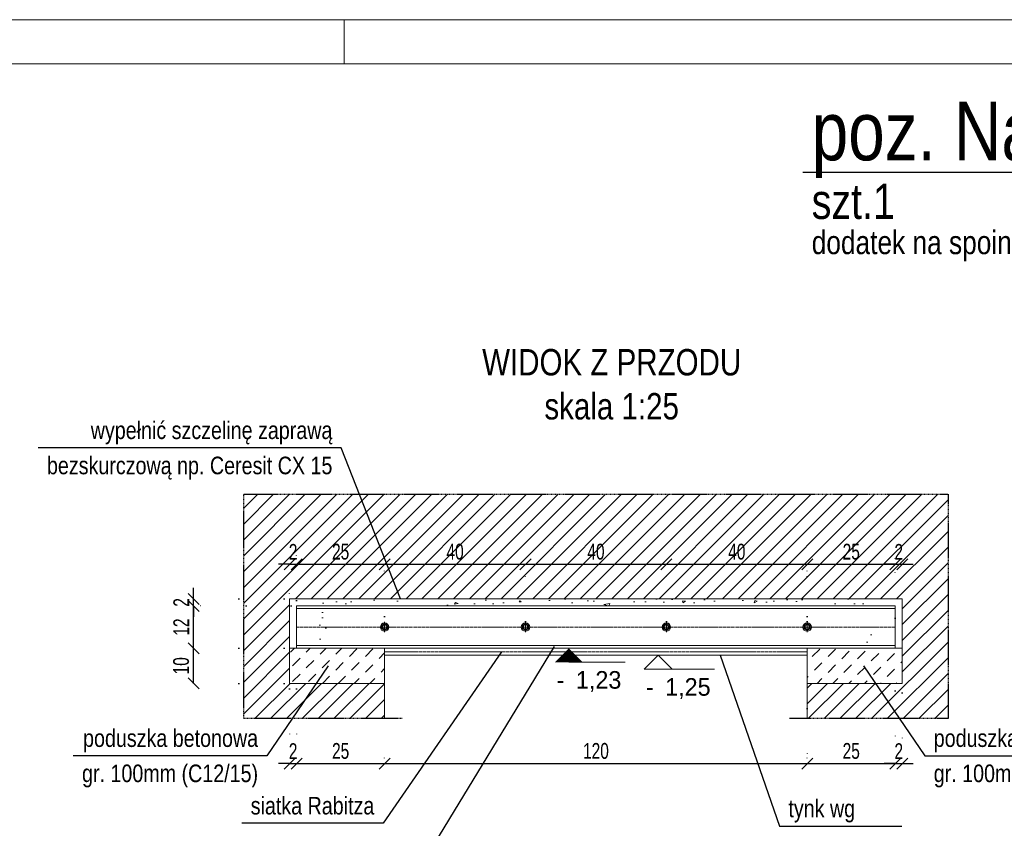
# Model space of a CAD drawing. Header units: millimetres. Extents: x 11149 to 111407, y -107619 to -23630.
# Tile 178 of 245: x 23697 to 23977, y -29590 to -29360. Entities that reach past the tile are written whole.
import ezdxf
from ezdxf.enums import TextEntityAlignment as Align

# ---------------------------------------------------------------- set-up
doc = ezdxf.new("R2010")
doc.units = ezdxf.units.MM
doc.header["$LTSCALE"] = 2
for name, pattern in [('CENTER2', [28.575, 19.05, -3.175, 3.175, -3.175]), ('DOT', [6.35, 0, -6.35]), ('HIDDEN', [9.525, 6.35, -3.175])]:
    doc.linetypes.add(name, pattern=pattern)
doc.layers.get('0').update_dxf_attribs({"plot": 0})
doc.layers.get('Defpoints').update_dxf_attribs({"color": 1})
doc.layers.add('420-K Ściany', color=7, linetype='Continuous')
doc.layers.add('e-cad_ukryte', color=30, linetype='HIDDEN')
for name, color, linetype, lineweight in [('e-cad_252', 252, 'HIDDEN', 9), ('e-cad_cienkie', 1, 'Continuous', 9), ('e-cad_obok', 3, 'Continuous', 9), ('e-cad_opisy', 7, 'Continuous', 9), ('e-cad_osie', 22, 'CENTER2', 9), ('e-cad_stal_kontur', 222, 'Continuous', 20), ('e-cad_wymiary', 4, 'Continuous', 9)]:
    doc.layers.add(name, color=color, linetype=linetype, lineweight=lineweight)
doc.styles.add('e-cad_1', font='arial.ttf', dxfattribs={"width": 0.7})
doc.styles.add('e-cad_2', font='arial.ttf', dxfattribs={"width": 0.8})
doc.dimstyles.new('e-cad_1_25_[cm]', dxfattribs={"dimscale": 2.5, "dimtxt": 1.8, "dimasz": 1.25, "dimexe": 1.25, "dimexo": 0.625, "dimgap": 0.5, "dimtad": 1, "dimdec": 0, "dimrnd": 1, "dimzin": 1, "dimtxsty": 'e-cad_1', "dimblk": 'OBLIQUE', "dimcen": 2.5, "dimclrd": 256, "dimclre": 252, "dimclrt": 7, "dimadec": 0, "dimazin": 0, "dimtfac": 1, "dimtix": 1, "dimtmove": 2, "dimatfit": 3, "dimldrblk": 'NONE', "dimfxl": 60, "dimfxlon": 1, "dimarcsym": 0})

# ---------------------------------------------------------------- blocks, each defined once
blk = doc.blocks.new('A3_poziom')
at = {"ltscale": 0.8}
blk.add_line((135, 292), (135, 297), dxfattribs=at)
for points in [[(0, 0), (420, 0), (420, 297), (0, 297)], [(30, 5), (415, 5), (415, 292), (30, 292)]]:
    blk.add_lwpolyline(points, close=True)
blk = doc.blocks.new('_OBLIQUE')
at = {"color": 0, "linetype": 'ByBlock', "lineweight": -2}
blk.add_line((-0.5, -0.5), (0.5, 0.5), dxfattribs=at)
blk = doc.blocks.new('*D2328')
at = {"layer": 'Defpoints', "color": 0, "ltscale": 0.5}
for p in [(23775.9, -29514.69), (23773.9, -29524.53), (23775.9, -29526.53)]:
    blk.add_point(p, dxfattribs=at)
at = {"layer": 'e-cad_wymiary', "color": 252, "linetype": 'DOT', "lineweight": -2}
for p, q in [((23773.9, -29522.97), (23773.9, -29511.56)), ((23775.9, -29524.97), (23775.9, -29511.56))]:
    blk.add_line(p, q, dxfattribs=at)
at = {"layer": 'e-cad_wymiary', "lineweight": -2}
for p, q in [((23773.9, -29514.69), (23770.77, -29514.69)), ((23773.9, -29514.69), (23775.9, -29514.69)), ((23775.9, -29514.69), (23779.02, -29514.69))]:
    blk.add_line(p, q, dxfattribs=at)
at = {"layer": 'e-cad_wymiary', "lineweight": -2, "ltscale": 0.5, "xscale": 3.125, "yscale": 3.125, "zscale": 3.125}
blk.add_blockref('_OBLIQUE', (23773.9, -29514.69), dxfattribs=at)
at = {"layer": 'e-cad_wymiary', "lineweight": -2, "ltscale": 0.5, "xscale": 3.125, "yscale": 3.125, "zscale": 3.125, "rotation": 180}
blk.add_blockref('_OBLIQUE', (23775.9, -29514.69), dxfattribs=at)
at = {"layer": 'e-cad_wymiary', "color": 7, "ltscale": 0.5, "insert": (23774.9, -29511.18), "char_height": 4.5, "attachment_point": 5, "style": 'e-cad_1'}
blk.add_mtext('2', dxfattribs=at)
blk = doc.blocks.new('_None')
blk = doc.blocks.new('*D2330')
at = {"layer": 'Defpoints', "color": 0, "ltscale": 0.5}
for p in [(23746.65, -29538.53), (23773.9, -29538.53), (23773.9, -29548.53)]:
    blk.add_point(p, dxfattribs=at)
at = {"layer": 'e-cad_wymiary', "color": 252, "linetype": 'DOT', "lineweight": -2}
for p, q in [((23772.33, -29538.53), (23743.53, -29538.53)), ((23772.33, -29548.53), (23743.53, -29548.53))]:
    blk.add_line(p, q, dxfattribs=at)
at = {"layer": 'e-cad_wymiary', "lineweight": -2}
blk.add_line((23746.65, -29548.53), (23746.65, -29538.53), dxfattribs=at)
at = {"layer": 'e-cad_wymiary', "lineweight": -2, "ltscale": 0.5, "xscale": 3.125, "yscale": 3.125, "zscale": 3.125}
for p, rotation in [((23746.65, -29538.53), 90), ((23746.65, -29548.53), 270)]:
    blk.add_blockref('_OBLIQUE', p, dxfattribs=dict(at, rotation=rotation))
at = {"layer": 'e-cad_wymiary', "color": 7, "ltscale": 0.5, "insert": (23743.11, -29543.53), "char_height": 4.5, "attachment_point": 5, "rotation": 90, "style": 'e-cad_1'}
blk.add_mtext('10', dxfattribs=at)
blk = doc.blocks.new('*D2331')
at = {"layer": 'Defpoints', "color": 0, "ltscale": 0.5}
for p in [(23746.65, -29526.53), (23775.9, -29526.53), (23773.9, -29538.53)]:
    blk.add_point(p, dxfattribs=at)
at = {"layer": 'e-cad_wymiary', "color": 252, "linetype": 'DOT', "lineweight": -2}
for p, q in [((23774.33, -29526.53), (23743.53, -29526.53)), ((23772.33, -29538.53), (23743.53, -29538.53))]:
    blk.add_line(p, q, dxfattribs=at)
at = {"layer": 'e-cad_wymiary', "lineweight": -2}
blk.add_line((23746.65, -29538.53), (23746.65, -29526.53), dxfattribs=at)
at = {"layer": 'e-cad_wymiary', "lineweight": -2, "ltscale": 0.5, "xscale": 3.125, "yscale": 3.125, "zscale": 3.125}
for p, rotation in [((23746.65, -29526.53), 90), ((23746.65, -29538.53), 270)]:
    blk.add_blockref('_OBLIQUE', p, dxfattribs=dict(at, rotation=rotation))
at = {"layer": 'e-cad_wymiary', "color": 7, "ltscale": 0.5, "insert": (23743.14, -29532.53), "char_height": 4.5, "attachment_point": 5, "rotation": 90, "style": 'e-cad_1'}
blk.add_mtext('12', dxfattribs=at)
blk = doc.blocks.new('*D2332')
at = {"layer": 'Defpoints', "color": 0, "ltscale": 0.5}
for p in [(23746.65, -29524.53), (23773.9, -29524.53), (23775.9, -29526.53)]:
    blk.add_point(p, dxfattribs=at)
at = {"layer": 'e-cad_wymiary', "lineweight": -2}
for p, q in [((23746.65, -29524.53), (23746.65, -29521.41)), ((23746.65, -29526.53), (23746.65, -29524.53)), ((23746.65, -29526.53), (23746.65, -29529.66))]:
    blk.add_line(p, q, dxfattribs=at)
at = {"layer": 'e-cad_wymiary', "color": 252, "linetype": 'DOT', "lineweight": -2}
for p, q in [((23772.33, -29524.53), (23743.53, -29524.53)), ((23774.33, -29526.53), (23743.53, -29526.53))]:
    blk.add_line(p, q, dxfattribs=at)
at = {"layer": 'e-cad_wymiary', "lineweight": -2, "ltscale": 0.5, "xscale": 3.125, "yscale": 3.125, "zscale": 3.125}
for p, rotation in [((23746.65, -29524.53), 270), ((23746.65, -29526.53), 90)]:
    blk.add_blockref('_OBLIQUE', p, dxfattribs=dict(at, rotation=rotation))
at = {"layer": 'e-cad_wymiary', "color": 7, "ltscale": 0.5, "insert": (23743.14, -29525.53), "char_height": 4.5, "attachment_point": 5, "rotation": 90, "style": 'e-cad_1'}
blk.add_mtext('2', dxfattribs=at)
blk = doc.blocks.new('*D2334')
at = {"layer": 'Defpoints', "color": 0, "ltscale": 0.5}
for p in [(23947.9, -29514.69), (23947.9, -29524.53), (23945.9, -29531.53)]:
    blk.add_point(p, dxfattribs=at)
at = {"layer": 'e-cad_wymiary', "color": 252, "linetype": 'DOT', "lineweight": -2}
for p, q in [((23945.9, -29529.97), (23945.9, -29511.56)), ((23947.9, -29522.97), (23947.9, -29511.56))]:
    blk.add_line(p, q, dxfattribs=at)
at = {"layer": 'e-cad_wymiary', "lineweight": -2}
for p, q in [((23945.9, -29514.69), (23942.77, -29514.69)), ((23945.9, -29514.69), (23947.9, -29514.69)), ((23947.9, -29514.69), (23951.02, -29514.69))]:
    blk.add_line(p, q, dxfattribs=at)
at = {"layer": 'e-cad_wymiary', "lineweight": -2, "ltscale": 0.5, "xscale": 3.125, "yscale": 3.125, "zscale": 3.125}
blk.add_blockref('_OBLIQUE', (23945.9, -29514.69), dxfattribs=at)
at = {"layer": 'e-cad_wymiary', "lineweight": -2, "ltscale": 0.5, "xscale": 3.125, "yscale": 3.125, "zscale": 3.125, "rotation": 180}
blk.add_blockref('_OBLIQUE', (23947.9, -29514.69), dxfattribs=at)
at = {"layer": 'e-cad_wymiary', "color": 7, "ltscale": 0.5, "insert": (23946.9, -29511.18), "char_height": 4.5, "attachment_point": 5, "style": 'e-cad_1'}
blk.add_mtext('2', dxfattribs=at)
blk = doc.blocks.new('*D2338')
at = {"layer": 'Defpoints', "color": 0, "ltscale": 0.5}
for p in [(23775.9, -29514.69), (23800.9, -29514.69), (23800.9, -29531.06)]:
    blk.add_point(p, dxfattribs=at)
at = {"layer": 'e-cad_wymiary', "color": 252, "linetype": 'DOT', "lineweight": -2}
for p, q in [((23775.9, -29513.12), (23775.9, -29511.56)), ((23800.9, -29529.5), (23800.9, -29511.56))]:
    blk.add_line(p, q, dxfattribs=at)
at = {"layer": 'e-cad_wymiary', "lineweight": -2}
blk.add_line((23775.9, -29514.69), (23800.9, -29514.69), dxfattribs=at)
at = {"layer": 'e-cad_wymiary', "lineweight": -2, "ltscale": 0.5, "xscale": 3.125, "yscale": 3.125, "zscale": 3.125, "rotation": 180}
blk.add_blockref('_OBLIQUE', (23775.9, -29514.69), dxfattribs=at)
at = {"layer": 'e-cad_wymiary', "lineweight": -2, "ltscale": 0.5, "xscale": 3.125, "yscale": 3.125, "zscale": 3.125}
blk.add_blockref('_OBLIQUE', (23800.9, -29514.69), dxfattribs=at)
at = {"layer": 'e-cad_wymiary', "color": 7, "ltscale": 0.5, "insert": (23788.4, -29511.14), "char_height": 4.5, "attachment_point": 5, "style": 'e-cad_1'}
blk.add_mtext('25', dxfattribs=at)
blk = doc.blocks.new('*D2339')
at = {"layer": 'Defpoints', "color": 0, "ltscale": 0.5}
for p in [(23840.9, -29514.69), (23800.9, -29531.06), (23840.9, -29532.53)]:
    blk.add_point(p, dxfattribs=at)
at = {"layer": 'e-cad_wymiary', "color": 252, "linetype": 'DOT', "lineweight": -2}
for p, q in [((23800.9, -29529.5), (23800.9, -29511.56)), ((23840.9, -29530.97), (23840.9, -29511.56))]:
    blk.add_line(p, q, dxfattribs=at)
at = {"layer": 'e-cad_wymiary', "lineweight": -2}
blk.add_line((23800.9, -29514.69), (23840.9, -29514.69), dxfattribs=at)
at = {"layer": 'e-cad_wymiary', "lineweight": -2, "ltscale": 0.5, "xscale": 3.125, "yscale": 3.125, "zscale": 3.125, "rotation": 180}
blk.add_blockref('_OBLIQUE', (23800.9, -29514.69), dxfattribs=at)
at = {"layer": 'e-cad_wymiary', "lineweight": -2, "ltscale": 0.5, "xscale": 3.125, "yscale": 3.125, "zscale": 3.125}
blk.add_blockref('_OBLIQUE', (23840.9, -29514.69), dxfattribs=at)
at = {"layer": 'e-cad_wymiary', "color": 7, "ltscale": 0.5, "insert": (23820.9, -29511.14), "char_height": 4.5, "attachment_point": 5, "style": 'e-cad_1'}
blk.add_mtext('40', dxfattribs=at)
blk = doc.blocks.new('*D2340')
at = {"layer": 'Defpoints', "color": 0, "ltscale": 0.5}
for p in [(23880.9, -29514.69), (23840.9, -29532.53), (23880.9, -29532.53)]:
    blk.add_point(p, dxfattribs=at)
at = {"layer": 'e-cad_wymiary', "color": 252, "linetype": 'DOT', "lineweight": -2}
for p, q in [((23840.9, -29530.97), (23840.9, -29511.56)), ((23880.9, -29530.97), (23880.9, -29511.56))]:
    blk.add_line(p, q, dxfattribs=at)
at = {"layer": 'e-cad_wymiary', "lineweight": -2}
blk.add_line((23840.9, -29514.69), (23880.9, -29514.69), dxfattribs=at)
at = {"layer": 'e-cad_wymiary', "lineweight": -2, "ltscale": 0.5, "xscale": 3.125, "yscale": 3.125, "zscale": 3.125, "rotation": 180}
blk.add_blockref('_OBLIQUE', (23840.9, -29514.69), dxfattribs=at)
at = {"layer": 'e-cad_wymiary', "lineweight": -2, "ltscale": 0.5, "xscale": 3.125, "yscale": 3.125, "zscale": 3.125}
blk.add_blockref('_OBLIQUE', (23880.9, -29514.69), dxfattribs=at)
at = {"layer": 'e-cad_wymiary', "color": 7, "ltscale": 0.5, "insert": (23860.9, -29511.14), "char_height": 4.5, "attachment_point": 5, "style": 'e-cad_1'}
blk.add_mtext('40', dxfattribs=at)
blk = doc.blocks.new('*D2341')
at = {"layer": 'Defpoints', "color": 0, "ltscale": 0.5}
for p in [(23945.9, -29514.69), (23945.9, -29514.69), (23920.9, -29532.53)]:
    blk.add_point(p, dxfattribs=at)
at = {"layer": 'e-cad_wymiary', "color": 252, "linetype": 'DOT', "lineweight": -2}
for p, q in [((23920.9, -29530.97), (23920.9, -29511.56)), ((23945.9, -29513.12), (23945.9, -29511.56))]:
    blk.add_line(p, q, dxfattribs=at)
at = {"layer": 'e-cad_wymiary', "lineweight": -2}
blk.add_line((23920.9, -29514.69), (23945.9, -29514.69), dxfattribs=at)
at = {"layer": 'e-cad_wymiary', "lineweight": -2, "ltscale": 0.5, "xscale": 3.125, "yscale": 3.125, "zscale": 3.125, "rotation": 180}
blk.add_blockref('_OBLIQUE', (23920.9, -29514.69), dxfattribs=at)
at = {"layer": 'e-cad_wymiary', "lineweight": -2, "ltscale": 0.5, "xscale": 3.125, "yscale": 3.125, "zscale": 3.125}
blk.add_blockref('_OBLIQUE', (23945.9, -29514.69), dxfattribs=at)
at = {"layer": 'e-cad_wymiary', "color": 7, "ltscale": 0.5, "insert": (23933.4, -29511.14), "char_height": 4.5, "attachment_point": 5, "style": 'e-cad_1'}
blk.add_mtext('25', dxfattribs=at)
blk = doc.blocks.new('*D2343')
at = {"layer": 'Defpoints', "color": 0, "ltscale": 0.5}
for p in [(23773.9, -29548.53), (23775.9, -29548.53), (23775.9, -29571.28)]:
    blk.add_point(p, dxfattribs=at)
at = {"layer": 'e-cad_wymiary', "color": 252, "linetype": 'DOT', "lineweight": -2}
for p, q in [((23773.9, -29550.09), (23773.9, -29574.4)), ((23775.9, -29550.09), (23775.9, -29574.4))]:
    blk.add_line(p, q, dxfattribs=at)
at = {"layer": 'e-cad_wymiary', "lineweight": -2}
for p, q in [((23773.9, -29571.28), (23770.77, -29571.28)), ((23773.9, -29571.28), (23775.9, -29571.28)), ((23775.9, -29571.28), (23779.02, -29571.28))]:
    blk.add_line(p, q, dxfattribs=at)
at = {"layer": 'e-cad_wymiary', "lineweight": -2, "ltscale": 0.5, "xscale": 3.125, "yscale": 3.125, "zscale": 3.125}
blk.add_blockref('_OBLIQUE', (23773.9, -29571.28), dxfattribs=at)
at = {"layer": 'e-cad_wymiary', "lineweight": -2, "ltscale": 0.5, "xscale": 3.125, "yscale": 3.125, "zscale": 3.125, "rotation": 180}
blk.add_blockref('_OBLIQUE', (23775.9, -29571.28), dxfattribs=at)
at = {"layer": 'e-cad_wymiary', "color": 7, "ltscale": 0.5, "insert": (23774.9, -29567.77), "char_height": 4.5, "attachment_point": 5, "style": 'e-cad_1'}
blk.add_mtext('2', dxfattribs=at)
blk = doc.blocks.new('*D2344')
at = {"layer": 'Defpoints', "color": 0, "ltscale": 0.5}
for p in [(23775.9, -29571.28), (23800.9, -29571.28), (23800.9, -29571.28)]:
    blk.add_point(p, dxfattribs=at)
at = {"layer": 'e-cad_wymiary', "color": 252, "linetype": 'DOT', "lineweight": -2}
for p, q in [((23775.9, -29569.72), (23775.9, -29568.15)), ((23800.9, -29569.72), (23800.9, -29568.15))]:
    blk.add_line(p, q, dxfattribs=at)
at = {"layer": 'e-cad_wymiary', "lineweight": -2}
blk.add_line((23775.9, -29571.28), (23800.9, -29571.28), dxfattribs=at)
at = {"layer": 'e-cad_wymiary', "lineweight": -2, "ltscale": 0.5, "xscale": 3.125, "yscale": 3.125, "zscale": 3.125, "rotation": 180}
blk.add_blockref('_OBLIQUE', (23775.9, -29571.28), dxfattribs=at)
at = {"layer": 'e-cad_wymiary', "lineweight": -2, "ltscale": 0.5, "xscale": 3.125, "yscale": 3.125, "zscale": 3.125}
blk.add_blockref('_OBLIQUE', (23800.9, -29571.28), dxfattribs=at)
at = {"layer": 'e-cad_wymiary', "color": 7, "ltscale": 0.5, "insert": (23788.4, -29567.73), "char_height": 4.5, "attachment_point": 5, "style": 'e-cad_1'}
blk.add_mtext('25', dxfattribs=at)
blk = doc.blocks.new('*D2345')
at = {"layer": 'Defpoints', "color": 0, "ltscale": 0.5}
for p in [(23945.9, -29549.05), (23920.9, -29554.05), (23945.9, -29571.28)]:
    blk.add_point(p, dxfattribs=at)
at = {"layer": 'e-cad_wymiary', "color": 252, "linetype": 'DOT', "lineweight": -2}
for p, q in [((23945.9, -29550.61), (23945.9, -29574.4)), ((23920.9, -29555.61), (23920.9, -29574.4))]:
    blk.add_line(p, q, dxfattribs=at)
at = {"layer": 'e-cad_wymiary', "lineweight": -2}
blk.add_line((23920.9, -29571.28), (23945.9, -29571.28), dxfattribs=at)
at = {"layer": 'e-cad_wymiary', "lineweight": -2, "ltscale": 0.5, "xscale": 3.125, "yscale": 3.125, "zscale": 3.125, "rotation": 180}
blk.add_blockref('_OBLIQUE', (23920.9, -29571.28), dxfattribs=at)
at = {"layer": 'e-cad_wymiary', "lineweight": -2, "ltscale": 0.5, "xscale": 3.125, "yscale": 3.125, "zscale": 3.125}
blk.add_blockref('_OBLIQUE', (23945.9, -29571.28), dxfattribs=at)
at = {"layer": 'e-cad_wymiary', "color": 7, "ltscale": 0.5, "insert": (23933.4, -29567.73), "char_height": 4.5, "attachment_point": 5, "style": 'e-cad_1'}
blk.add_mtext('25', dxfattribs=at)
blk = doc.blocks.new('*D2346')
at = {"layer": 'Defpoints', "color": 0, "ltscale": 0.5}
for p in [(23945.9, -29549.05), (23947.9, -29549.61), (23947.9, -29571.28)]:
    blk.add_point(p, dxfattribs=at)
at = {"layer": 'e-cad_wymiary', "color": 252, "linetype": 'DOT', "lineweight": -2}
for p, q in [((23945.9, -29550.61), (23945.9, -29574.4)), ((23947.9, -29551.17), (23947.9, -29574.4))]:
    blk.add_line(p, q, dxfattribs=at)
at = {"layer": 'e-cad_wymiary', "lineweight": -2}
for p, q in [((23945.9, -29571.28), (23942.77, -29571.28)), ((23945.9, -29571.28), (23947.9, -29571.28)), ((23947.9, -29571.28), (23951.02, -29571.28))]:
    blk.add_line(p, q, dxfattribs=at)
at = {"layer": 'e-cad_wymiary', "lineweight": -2, "ltscale": 0.5, "xscale": 3.125, "yscale": 3.125, "zscale": 3.125}
blk.add_blockref('_OBLIQUE', (23945.9, -29571.28), dxfattribs=at)
at = {"layer": 'e-cad_wymiary', "lineweight": -2, "ltscale": 0.5, "xscale": 3.125, "yscale": 3.125, "zscale": 3.125, "rotation": 180}
blk.add_blockref('_OBLIQUE', (23947.9, -29571.28), dxfattribs=at)
at = {"layer": 'e-cad_wymiary', "color": 7, "ltscale": 0.5, "insert": (23946.9, -29567.77), "char_height": 4.5, "attachment_point": 5, "style": 'e-cad_1'}
blk.add_mtext('2', dxfattribs=at)
blk = doc.blocks.new('*D2347')
at = {"layer": 'Defpoints', "color": 0, "ltscale": 0.5}
for p in [(23800.9, -29571.28), (23920.9, -29571.28), (23920.9, -29571.28)]:
    blk.add_point(p, dxfattribs=at)
at = {"layer": 'e-cad_wymiary', "color": 252, "linetype": 'DOT', "lineweight": -2}
for p, q in [((23800.9, -29569.72), (23800.9, -29568.15)), ((23920.9, -29569.72), (23920.9, -29568.15))]:
    blk.add_line(p, q, dxfattribs=at)
at = {"layer": 'e-cad_wymiary', "lineweight": -2}
blk.add_line((23800.9, -29571.28), (23920.9, -29571.28), dxfattribs=at)
at = {"layer": 'e-cad_wymiary', "lineweight": -2, "ltscale": 0.5, "xscale": 3.125, "yscale": 3.125, "zscale": 3.125, "rotation": 180}
blk.add_blockref('_OBLIQUE', (23800.9, -29571.28), dxfattribs=at)
at = {"layer": 'e-cad_wymiary', "lineweight": -2, "ltscale": 0.5, "xscale": 3.125, "yscale": 3.125, "zscale": 3.125}
blk.add_blockref('_OBLIQUE', (23920.9, -29571.28), dxfattribs=at)
at = {"layer": 'e-cad_wymiary', "color": 7, "ltscale": 0.5, "insert": (23860.9, -29567.73), "char_height": 4.5, "attachment_point": 5, "style": 'e-cad_1'}
blk.add_mtext('120', dxfattribs=at)
blk = doc.blocks.new('*D2348')
at = {"layer": 'Defpoints', "color": 0, "ltscale": 0.5}
for p in [(23920.9, -29514.69), (23920.9, -29531.06), (23880.9, -29532.53)]:
    blk.add_point(p, dxfattribs=at)
at = {"layer": 'e-cad_wymiary', "color": 252, "linetype": 'DOT', "lineweight": -2}
for p, q in [((23880.9, -29530.97), (23880.9, -29511.56)), ((23920.9, -29529.5), (23920.9, -29511.56))]:
    blk.add_line(p, q, dxfattribs=at)
at = {"layer": 'e-cad_wymiary', "lineweight": -2}
blk.add_line((23880.9, -29514.69), (23920.9, -29514.69), dxfattribs=at)
at = {"layer": 'e-cad_wymiary', "lineweight": -2, "ltscale": 0.5, "xscale": 3.125, "yscale": 3.125, "zscale": 3.125, "rotation": 180}
blk.add_blockref('_OBLIQUE', (23880.9, -29514.69), dxfattribs=at)
at = {"layer": 'e-cad_wymiary', "lineweight": -2, "ltscale": 0.5, "xscale": 3.125, "yscale": 3.125, "zscale": 3.125}
blk.add_blockref('_OBLIQUE', (23920.9, -29514.69), dxfattribs=at)
at = {"layer": 'e-cad_wymiary', "color": 7, "ltscale": 0.5, "insert": (23900.9, -29511.14), "char_height": 4.5, "attachment_point": 5, "style": 'e-cad_1'}
blk.add_mtext('40', dxfattribs=at)
blk = doc.blocks.new('e-cad_kota_3_1')
blk.add_line((-1.6, -1.6), (6.4, -1.6))
blk.add_lwpolyline([(-1.6, -1.6), (0, 0), (1.6, -1.6)])
at = {"style": 'e-cad_1', "width": 0.95}
blk.add_attdef('ZNAK', text='', height=2, dxfattribs=at).set_placement((-0.5, -4.6), align=Align.RIGHT)
blk.add_attdef('RZEDNA', (0.8, -4.6), '', height=2, dxfattribs=at)
blk = doc.blocks.new('e-cad_kota_2_1')
blk.add_line((0, -1.6), (6.4, -1.6))
blk.add_lwpolyline([(0, 0, 0, 3.2, 0), (0, -1.6, 3.2, 3.2, 0)], format="xyseb")
at = {"style": 'e-cad_1', "width": 0.95}
blk.add_attdef('ZNAK', text='', height=2, dxfattribs=at).set_placement((-0.5, -4.6), align=Align.RIGHT)
blk.add_attdef('RZEDNA', (0.8, -4.6), '', height=2, dxfattribs=at)
blk = doc.blocks.new('e-cad_ZelbetPozycja')
at = {"layer": 'e-cad_opisy', "ltscale": 0.04, "style": 'e-cad_1', "width": 0.8}
for tag, p, height in [('OPIS_1', (0, 1.33), 6.67), ('OPIS_2', (0, -5.33), 4), ('OPIS_4', (16, -5.33), 4), ('OPIS_3', (0, -9.33), 2.67)]:
    blk.add_attdef(tag, p, '', height=height, dxfattribs=at)
at = {"layer": 'e-cad_opisy', "ltscale": 0.04, "style": 'e-cad_1', "width": 0.8, "flags": 1}
for tag, p in [('POZYCJA', (0, -20)), ('ILOSC', (0, -26.67)), ('DODATEK', (0, -33.33))]:
    blk.add_attdef(tag, p, '', height=4, dxfattribs=at)

msp = doc.modelspace()

# ---------------------------------------------------------------- hatches: boundary and pattern name
at = {"layer": 'e-cad_252', "ltscale": 10}
h = msp.add_hatch(dxfattribs=at)
h.set_pattern_fill('ANSI31', color=256)
h.set_pattern_definition([(45, (-2006.3158, -39164.4185), (-2.24506403, 2.24506403), [])])
h.paths.add_polyline_path([(23760.9, -29558.53), (23760.9, -29494.82), (23960.9, -29494.82), (23960.9, -29558.53), (23920.9, -29558.53), (23920.9, -29548.53), (23947.9, -29548.53), (23947.9, -29538.53), (23947.9, -29524.53), (23773.9, -29524.53), (23773.9, -29538.53), (23773.9, -29548.53), (23800.9, -29548.53), (23800.9, -29558.53)])
h.paths.add_polyline_path([(23897.38, -29507.62), (23897.38, -29514.51), (23904.3, -29514.51), (23904.3, -29507.62)], flags=24)
h.paths.add_polyline_path([(23772.6, -29507.79), (23772.6, -29514.57), (23776.94, -29514.57), (23776.94, -29507.79)], flags=24)
h.paths.add_polyline_path([(23944.6, -29507.79), (23944.6, -29514.57), (23948.94, -29514.57), (23948.94, -29507.79)], flags=24)
h.paths.add_polyline_path([(23784.82, -29507.62), (23784.82, -29514.51), (23791.71, -29514.51), (23791.71, -29507.62)], flags=24)
h.paths.add_polyline_path([(23817.38, -29507.62), (23817.38, -29514.51), (23824.3, -29514.51), (23824.3, -29507.62)], flags=24)
h.paths.add_polyline_path([(23857.38, -29507.62), (23857.38, -29514.51), (23864.3, -29514.51), (23864.3, -29507.62)], flags=24)
h.paths.add_polyline_path([(23929.82, -29507.62), (23929.82, -29514.51), (23936.71, -29514.51), (23936.71, -29507.62)], flags=24)
at = {"layer": 'e-cad_252', "ltscale": 0.8}
h = msp.add_hatch(dxfattribs=at)
h.set_pattern_fill('CONC', color=256, scale=0.625, angle=30)
h.set_pattern_definition([(30, (14505.589, -34321.604), (-7.9375, 13.748153), [0, -15.875]), (30, (14508.505, -34326.336), (-7.9375, 13.748153), [0, -15.875]), (30, (14504.63, -34318.674), (-7.9375, 13.748153), [0, -15.875]), (8.1986, (14499.9424, -34327.0634), (49.1819629, 10.0643501), [1.709785, -83.77971]), (246.8699, (14501.6347, -34326.8195), (25.3694577, 51.3088076), [0.79375, -78.58125]), (160.6013, (14501.3229, -34327.5495), (116.36576442, -42.80140287), [1.463596, -144.896665]), (236.5651, (14497.7385, -34331.8186), (-5.8106313, -21.6856646), [0.35498, -35.142599]), (356.3099, (14497.543, -34332.115), (35.433811, 2.1268249), [0.57239, -56.66575]), (138.4349, (14498.114, -34332.1517), (-29.6231348, 19.5588252), [0.502015, -49.699148]), (255, (14507.331, -34328.113), (7.937502, -13.748158), [0.673513, -21.777119]), (30, (14507.157, -34328.764), (5.810653, 21.685653), [0.9525, -14.9225]), (165, (14507.982, -34328.288), (-13.748158, -7.937502), [0.673513, -21.777119]), (281.5651, (14500.6013, -34320.267), (-2.126872, 35.4337999), [0.502015, -49.699148]), (30, (14500.702, -34320.759), (5.810653, 21.685653), [0.79375, -15.08125]), (173.1301, (14501.3893, -34320.362), (-57.1194597, 3.6838089), [0.79375, -78.58125]), (243.6901, (14493.2354, -34324.3365), (19.5587899, 29.6231681), [0.57239, -56.66575]), (11.5651, (14492.9817, -34324.8496), (-35.4337999, -2.126872), [1.00403, -49.197133]), (156.8699, (14493.9653, -34324.6483), (51.3088076, -25.3694577), [0.79375, -78.58125]), (30, (14497.54, -34322.585), (-7.9375, 13.748153), [0, -15.875]), (30, (14495.892, -34328.302), (-7.9375, 13.748153), [0, -15.875]), (30, (14502.678, -34331.167), (-7.9375, 13.748153), [0, -15.875]), (30, (14503.93, -34324.761), (-7.9375, 13.748153), [0, -15.875]), (30, (14498.593, -34324.726), (-7.9375, 13.748153), [0, -15.875]), (30, (14495.33, -34326.06), (-7.9375, 13.748153), [0, -15.875]), (30, (14497.044, -34326.17), (-7.9375, 13.748153), [0, -15.875]), (30, (14498.399, -34329.788), (-7.9375, 13.748153), [0, -15.875]), (30, (14494.782, -34331.143), (-7.9375, 13.748153), [0, -15.875]), (30, (14493.094, -34327.901), (-7.9375, 13.748153), [0, -15.875]), (30, (14490.935, -34325.115), (-7.9375, 13.748153), [0, -15.875]), (30, (14494.88, -34322.104), (-7.9375, 13.748153), [0, -15.875]), (30, (14497.587, -34319.808), (-7.9375, 13.748153), [0, -15.875]), (30, (14502.716, -34317.58), (-7.9375, 13.748153), [0, -15.875]), (30, (14501.877, -34323.747), (-7.9375, 13.748153), [0, -15.875]), (30, (14499.073, -34322.066), (-7.9375, 13.748153), [0, -15.875]), (30, (14503.983, -34328.03), (-7.9375, 13.748153), [0, -15.875]), (30, (14500.256, -34331.099), (-7.9375, 13.748153), [0, -15.875]), (30, (14506.126, -34331.742), (-7.9375, 13.748153), [0, -15.875]), (30, (14501.113, -34333.536), (-7.9375, 13.748153), [0, -15.875]), (30, (14496.952, -34336.489), (-7.9375, 13.748153), [0, -15.875]), (30, (14498.999, -34336.224), (-7.9375, 13.748153), [0, -15.875]), (30, (14498.025, -34334.22), (-7.9375, 13.748153), [0, -15.875]), (30, (14508.506, -34331.101), (-7.9375, 13.748153), [0, -15.875]), (30, (14506.902, -34324.512), (-7.9375, 13.748153), [0, -15.875]), (30, (14503.833, -34320.784), (-7.9375, 13.748153), [0, -15.875]), (30, (14503.224, -34334.334), (-7.9375, 13.748153), [0, -15.875])])
h.paths.add_polyline_path([(23782.4, -29538.53), (23782.4, -29524.53), (23939.4, -29524.53), (23939.4, -29538.53), (23937.4, -29538.53), (23937.4, -29526.53), (23784.4, -29526.53), (23784.4, -29538.53)])
at = {"layer": 'e-cad_obok', "ltscale": 0.8}
h = msp.add_hatch(dxfattribs=at)
h.set_pattern_fill('CONCRE', color=256, style=0)
h.set_pattern_definition([(45, (11568.4404, -32944.718), (-4.490128, 4.490128), [3, -2.5]), (45, (11572.9305, -32944.718), (-4.490128, 4.490128), [3, -2.5])])
h.paths.add_polyline_path([(23773.9, -29538.53), (23773.9, -29548.53), (23800.9, -29548.53), (23800.9, -29538.53)])
h = msp.add_hatch(dxfattribs=at)
h.set_pattern_fill('CONCRE', color=256, angle=180, style=0)
h.set_pattern_definition([(45, (11466.4404, -32944.718), (-4.490128, 4.490128), [3, -2.5]), (45, (11470.9305, -32944.718), (-4.490128, 4.490128), [3, -2.5])])
h.paths.add_polyline_path([(23947.9, -29538.53), (23947.9, -29548.53), (23920.9, -29548.53), (23920.9, -29538.53)])

# ---------------------------------------------------------------- linework, layer by layer
at = {"layer": '420-K Ściany', "color": 7, "linetype": 'Continuous', "lineweight": 13}
for p, q in [((23800.9, -29558.53), (23800.9, -29538.53)), ((23920.9, -29558.53), (23920.9, -29538.53))]:
    msp.add_line(p, q, dxfattribs=at)
at = {"layer": 'e-cad_cienkie', "color": 0, "ltscale": 0.8}
for points in [[(23800.9, -29533.52), (23801.76, -29533.03), (23801.76, -29532.03), (23800.9, -29531.54), (23800.04, -29532.03), (23800.04, -29533.03), (23800.9, -29533.52)], [(23840.9, -29533.52), (23841.76, -29533.03), (23841.76, -29532.03), (23840.9, -29531.54), (23840.04, -29532.03), (23840.04, -29533.03), (23840.9, -29533.52)], [(23880.9, -29533.52), (23881.76, -29533.03), (23881.76, -29532.03), (23880.9, -29531.54), (23880.04, -29532.03), (23880.04, -29533.03), (23880.9, -29533.52)], [(23920.9, -29533.52), (23921.76, -29533.03), (23921.76, -29532.03), (23920.9, -29531.54), (23920.04, -29532.03), (23920.04, -29533.03), (23920.9, -29533.52)]]:
    msp.add_lwpolyline(points, dxfattribs=at)
for centre, radius in [((23800.9, -29532.53), 1.2), ((23800.9, -29532.53), 0.635), ((23840.9, -29532.53), 1.2), ((23840.9, -29532.53), 0.635), ((23880.9, -29532.53), 1.2), ((23880.9, -29532.53), 0.635), ((23920.9, -29532.53), 1.2), ((23920.9, -29532.53), 0.635)]:
    msp.add_circle(centre, radius, dxfattribs=at)
for centre in [(23800.9, -29532.53), (23840.9, -29532.53), (23880.9, -29532.53), (23920.9, -29532.53)]:
    msp.add_arc(centre, 0.707, 100, 10, dxfattribs=at)
at = {"layer": 'e-cad_obok', "ltscale": 0.8}
for points in [[(23773.9, -29538.53), (23773.9, -29548.53), (23800.9, -29548.53), (23800.9, -29538.53), (23773.9, -29538.53)], [(23947.9, -29538.53), (23947.9, -29548.53), (23920.9, -29548.53), (23920.9, -29538.53), (23947.9, -29538.53)]]:
    msp.add_lwpolyline(points, dxfattribs=at)
at = {"layer": 'e-cad_opisy'}
msp.add_lwpolyline([(23947.9, -29538.53), (23947.9, -29524.53), (23773.9, -29524.53), (23773.9, -29538.53)], dxfattribs=at)
at = {"layer": 'e-cad_opisy', "ltscale": 0.8}
msp.add_lwpolyline([(23800.9, -29540.53), (23920.9, -29540.53)], dxfattribs=at)
at = {"layer": 'e-cad_osie', "color": 0, "ltscale": 0.8}
for points in [[(23800.9, -29534), (23800.9, -29531.06)], [(23840.9, -29534), (23840.9, -29531.06)], [(23880.9, -29534), (23880.9, -29531.06)], [(23920.9, -29534), (23920.9, -29531.06)], [(23799.56, -29532.53), (23802.24, -29532.53)], [(23839.56, -29532.53), (23842.24, -29532.53)], [(23879.56, -29532.53), (23882.24, -29532.53)], [(23919.56, -29532.53), (23922.24, -29532.53)]]:
    msp.add_lwpolyline(points, dxfattribs=at)
at = {"layer": 'e-cad_osie', "ltscale": 0.02}
msp.add_lwpolyline([(23775.9, -29532.53), (23945.9, -29532.53)], dxfattribs=at)
at = {"layer": 'e-cad_stal_kontur'}
for points in [[(23775.9, -29526.53), (23945.9, -29526.53)], [(23775.9, -29526.53), (23775.9, -29538.53)], [(23775.9, -29527.3), (23945.9, -29527.3)], [(23945.9, -29538.53), (23945.9, -29526.53)], [(23775.9, -29537.76), (23945.9, -29537.76)], [(23775.9, -29538.53), (23945.9, -29538.53)]]:
    msp.add_lwpolyline(points, dxfattribs=at)
at = {"layer": 'e-cad_stal_kontur', "linetype": 'HIDDEN', "ltscale": 0.01}
msp.add_lwpolyline([(23800.9, -29539.53), (23920.9, -29539.53)], dxfattribs=at)
at = {"layer": 'e-cad_stal_kontur', "ltscale": 0.8}
for centre in [(23800.9, -29532.53), (23840.9, -29532.53), (23880.9, -29532.53), (23920.9, -29532.53)]:
    msp.add_circle(centre, 0.7, dxfattribs=at)
at = {"layer": 'e-cad_ukryte', "ltscale": 0.02}
msp.add_lwpolyline([(23805.9, -29558.53), (23760.9, -29558.53), (23760.9, -29494.82), (23960.9, -29494.82), (23960.9, -29558.53), (23915.9, -29558.53)], dxfattribs=at)

# ---------------------------------------------------------------- block references
at = {"layer": 'e-cad_opisy', "ltscale": 0.02, "xscale": 2.5, "yscale": 2.5, "zscale": 2.5}
msp.add_blockref('A3_poziom', (23451.87, -30102.55), dxfattribs=at)
at = {"layer": 'e-cad_opisy', "ltscale": 0.5, "xscale": 2.5, "yscale": 2.5, "zscale": 2.5}
msp.add_blockref('e-cad_ZelbetPozycja', (23922.18, -29403.31), dxfattribs=at).add_auto_attribs({'OPIS_1': 'poz. Nadproże N-0.9', 'OPIS_2': 'szt.1', 'OPIS_3': 'dodatek na spoiny 1,8%'})
at = {"layer": 'e-cad_opisy', "xscale": 2.5, "yscale": 2.5, "zscale": 2.5}
for name, p, values in [('e-cad_kota_2_1', (23853.21, -29538.53), {'RZEDNA': '1,23', 'ZNAK': '-'}), ('e-cad_kota_3_1', (23878.56, -29540.53), {'RZEDNA': '1,25', 'ZNAK': '-'})]:
    msp.add_blockref(name, p, dxfattribs=at).add_auto_attribs(values)

# ---------------------------------------------------------------- texts
at = {"layer": 'e-cad_opisy', "style": 'e-cad_1', "width": 0.8}
for s, p in [('wypełnić szczelinę zaprawą', (23717.44, -29479.14)), ('bezskurczową np. Ceresit CX 15', (23705.01, -29489.14)), ('poduszka betonowa', (23715.26, -29566.57)), ('poduszka betonowa', (23956.83, -29566.57)), ('gr. 100mm (C12/15)', (23714.97, -29576.57)), ('gr. 100mm (C12/15)', (23956.83, -29576.57)), ('siatka Rabitza', (23762.87, -29585.75)), ('tynk wg', (23915.56, -29586.53))]:
    msp.add_text(s, height=5, dxfattribs=at).set_placement(p)
at = {"layer": 'e-cad_opisy', "ltscale": 0.8, "insert": (23865.37, -29473.68), "char_height": 7.5, "width": 113.777, "attachment_point": 8, "style": 'e-cad_2'}
msp.add_mtext('WIDOK Z PRZODU\\Pskala 1:25', dxfattribs=at)

# ---------------------------------------------------------------- dimensions: what is measured, and where the dimension line sits
at = {"layer": 'e-cad_wymiary'}
for base, p1, p2, picture, middle in [((23775.9, -29514.69), (23773.9, -29524.53), (23775.9, -29526.53), '*D2328', (23774.9, -29511.18)), ((23800.9, -29514.69), (23775.9, -29514.69), (23800.9, -29531.06), '*D2338', (23788.4, -29511.14)), ((23840.9, -29514.69), (23800.9, -29531.06), (23840.9, -29532.53), '*D2339', (23820.9, -29511.14)), ((23880.9, -29514.69), (23840.9, -29532.53), (23880.9, -29532.53), '*D2340', (23860.9, -29511.14)), ((23920.9, -29514.69), (23880.9, -29532.53), (23920.9, -29531.06), '*D2348', (23900.9, -29511.14)), ((23945.9, -29514.69), (23920.9, -29532.53), (23945.9, -29514.69), '*D2341', (23933.4, -29511.14)), ((23947.9, -29514.69), (23945.9, -29531.53), (23947.9, -29524.53), '*D2334', (23946.9, -29511.18)), ((23775.9, -29571.28), (23773.9, -29548.53), (23775.9, -29548.53), '*D2343', (23774.9, -29567.77)), ((23945.9, -29571.28), (23920.9, -29554.05), (23945.9, -29549.05), '*D2345', (23933.4, -29567.73)), ((23947.9, -29571.28), (23945.9, -29549.05), (23947.9, -29549.61), '*D2346', (23946.9, -29567.77)), ((23800.9, -29571.28), (23775.9, -29571.28), (23800.9, -29571.28), '*D2344', (23788.4, -29567.73)), ((23920.9, -29571.28), (23800.9, -29571.28), (23920.9, -29571.28), '*D2347', (23860.9, -29567.73))]:
    dim = msp.add_linear_dim(base=base, p1=p1, p2=p2, dimstyle='e-cad_1_25_[cm]', dxfattribs=at)
    dim.commit()
    dim.dimension.update_dxf_attribs({"geometry": picture, "text_midpoint": middle})
for base, p1, p2, picture, middle in [((23746.65, -29524.53), (23775.9, -29526.53), (23773.9, -29524.53), '*D2332', (23743.14, -29525.53)), ((23746.65, -29526.53), (23773.9, -29538.53), (23775.9, -29526.53), '*D2331', (23743.14, -29532.53)), ((23746.65, -29538.53), (23773.9, -29548.53), (23773.9, -29538.53), '*D2330', (23743.11, -29543.53))]:
    dim = msp.add_linear_dim(base=base, p1=p1, p2=p2, angle=90, dimstyle='e-cad_1_25_[cm]', dxfattribs=at)
    dim.commit()
    dim.dimension.update_dxf_attribs({"geometry": picture, "text_midpoint": middle})

# ---------------------------------------------------------------- leaders
at = {"layer": 'e-cad_cienkie', "ltscale": 0.5, "has_arrowhead": 0}
msp.add_leader([(23919.68, -29403.31), (24096.55, -29403.31)], dimstyle='e-cad_1_25_[cm]', dxfattribs=at)
at = {"layer": 'e-cad_cienkie', "has_arrowhead": 0}
for points in [[(23805.36, -29524.53), (23788.57, -29481.64), (23702.51, -29481.64)], [(23834.04, -29539.53), (23800.47, -29588.25), (23760.37, -29588.25)], [(23849, -29538.04), (23804.39, -29611.38)], [(23896.19, -29540.53), (23913.06, -29589.03), (23947.74, -29589.03)], [(23784.9, -29543.53), (23767.47, -29569.07), (23712.47, -29569.07)], [(23936.9, -29543.53), (23954.33, -29569.07), (24009.33, -29569.07)]]:
    msp.add_leader(points, dimstyle='e-cad_1_25_[cm]', override={"dimldrblk": 'None'}, dxfattribs=at)

doc.saveas('drawing.dxf')
